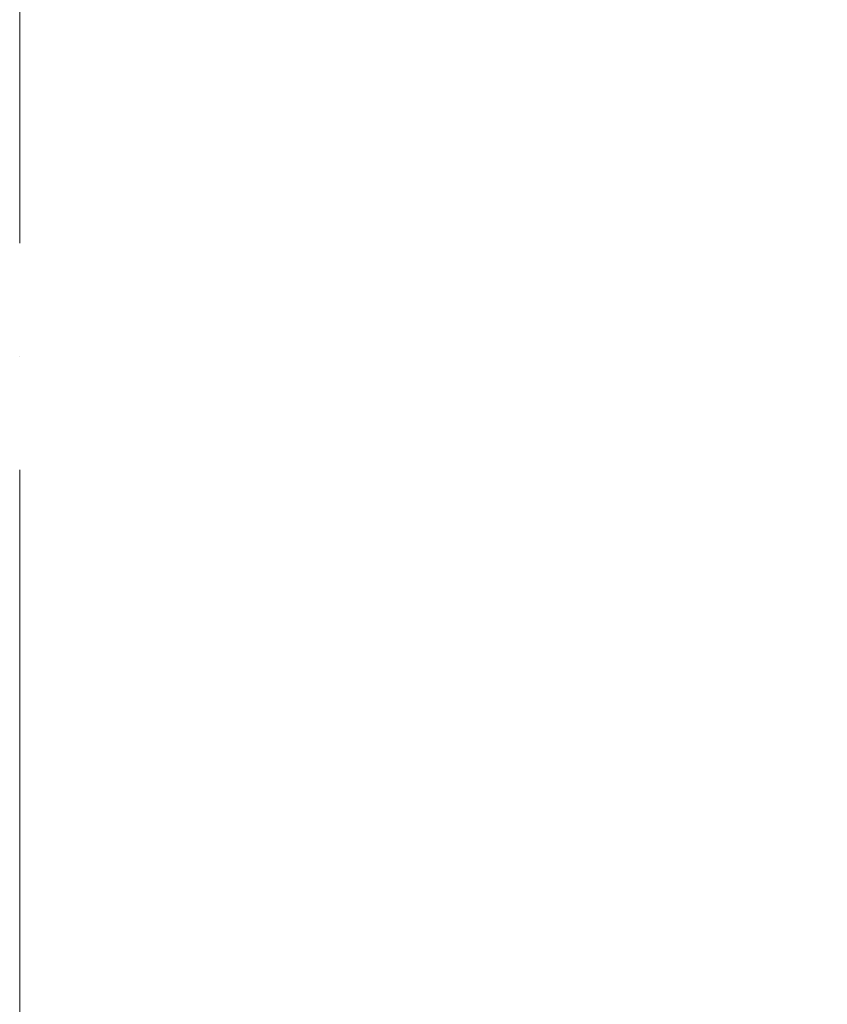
# Model space of a CAD drawing. Header units: millimetres. Extents: x -3267 to 40126, y 29201 to 102288.
# Tile 77 of 256: x 19826 to 21252, y 34258 to 35995. Entities that reach past the tile are written whole.
import ezdxf
from ezdxf import colors
from ezdxf.entities.mleader import LeaderData, LeaderLine
from ezdxf.math import Vec2, Vec3

# ---------------------------------------------------------------- set-up
doc = ezdxf.new("R2010")
doc.units = ezdxf.units.MM
doc.linetypes.add('4_ Штрихпунктир_ 10 х 2 мм', pattern=[1400, 1000, -200, 0, -200])
doc.layers.add('S-GRID-____-OTLN', color=7, linetype='Continuous', lineweight=9)
doc.layers.add('ДЕВИ', color=7, linetype='Continuous', lineweight=0)
doc.styles.add('ДЕВИ', font='CS_Gost2304.shx', dxfattribs={"width": 0.8})

msp = doc.modelspace()

# ---------------------------------------------------------------- linework, layer by layer
at = {"layer": 'S-GRID-____-OTLN', "color": 253, "linetype": '4_ Штрихпунктир_ 10 х 2 мм', "true_color": 0xaaaaaa}
msp.add_line((19825.6, 30000.7), (19825.6, 101488.3), dxfattribs=at)

# ---------------------------------------------------------------- leaders
at = {"layer": 'ДЕВИ', "color": 7}
ml = msp.add_multileader_mtext('Standard', dxfattribs=at)
ml.set_content('{\\C7;ГК1.14\\PЭлектроподогрев трубы\\P ДЕВИ Iceguard-18  8м  144Вт. 230В ^JУчасток 14.}', color=5, style='ДЕВИ')
ml.set_leader_properties()
ml.build(insert=Vec2(0, 0))
ml.multileader.update_dxf_attribs({"text_left_attachment_type": 5, "text_right_attachment_type": 5, "dogleg_length": 1, "arrow_head_size": 50})
ctx = ml.context
ctx.base_point, ctx.char_height, ctx.arrow_head_size, ctx.landing_gap_size, ctx.plane_origin = Vec3(21195.2, 36664.1), 200, 50, 0, Vec3(39929.2, 36272.9)
ctx.left_attachment, ctx.right_attachment, ctx.text_align_type = 5, 5, 2
notes = []
notes.append((ctx, [(0, (1, 1, 0), (21194.2, 36664.1), (1, 0), 1, [(1, [(19991.9, 37437.1)], 0, [])])]))
ctx.mtext.insert, ctx.mtext.alignment, ctx.mtext.line_spacing_style, ctx.mtext.flow_direction = Vec3(26185.7, 37970.8), 3, 2, 5
for ctx, leaders in notes:
    for number, flags, end, landing, length, lines in leaders:
        leader = LeaderData()
        leader.index, (leader.has_last_leader_line, leader.has_dogleg_vector, leader.attachment_direction) = number, flags
        leader.last_leader_point, leader.dogleg_vector, leader.dogleg_length = Vec3(end), Vec3(landing), length
        for number, points, colour, breaks in lines:
            line = LeaderLine()
            line.index, line.vertices, line.color, line.breaks = number, Vec3.list(points), colors.encode_raw_color(colour), breaks
            leader.lines.append(line)
        ctx.leaders.append(leader)

doc.saveas('drawing.dxf')
